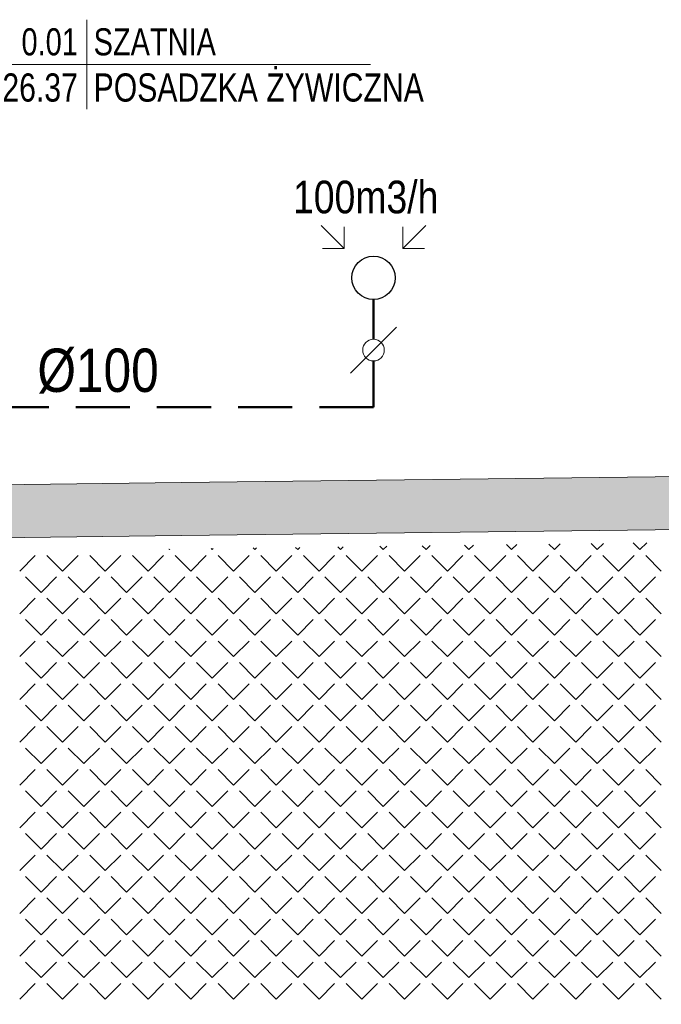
# Model space of a CAD drawing. Header units: millimetres. Extents: x -23540 to 53212, y -37964 to 41185.
# Tile 199 of 203: x 18197 to 18493, y -30390 to -29935. Entities that reach past the tile are written whole.
import ezdxf
from ezdxf.enums import TextEntityAlignment as Align

# ---------------------------------------------------------------- set-up
doc = ezdxf.new("R2010")
doc.units = ezdxf.units.MM
doc.linetypes.add('DASHED', pattern=[0.75, 0.5, -0.25])
doc.layers.get('0').update_dxf_attribs({"lineweight": 18})
for name, color, linetype, lineweight in [('BA_met', 7, 'Continuous', 18), ('mm_went_opis', 7, 'Continuous', 15), ('mm_Wentylacja', 5, 'Continuous', 50), ('PG_ŚCIANY_DZIAŁOWE', 3, 'Continuous', 18)]:
    doc.layers.add(name, color=color, linetype=linetype, lineweight=lineweight)
doc.styles.add('ROMANS', font='bikromsw.shx', dxfattribs={"width": 0.8})
doc.styles.get("Standard").update_dxf_attribs({"font": 'arial.ttf'})

# ---------------------------------------------------------------- blocks, each defined once
blk = doc.blocks.new('bikmet')
blk.add_line((0, 1.65), (0, -1.65))
at = {"style": 'ROMANS', "width": 0.8}
blk.add_attdef('NRPOM', text='', height=1, dxfattribs=at).set_placement((-0.333, 0.333), align=Align.RIGHT)
blk.add_attdef('NWAPOM', (0.25, 0.333), '', height=1, dxfattribs=at)
blk.add_attdef('RAREA', text='', height=1.042, dxfattribs=at).set_placement((-0.333, -0.333), align=Align.TOP_RIGHT)
blk.add_attdef('PODLOGA', text='', height=1.042, dxfattribs=at).set_placement((0.25, -0.333), align=Align.TOP_LEFT)

msp = doc.modelspace()

# ---------------------------------------------------------------- hatches: boundary and pattern name
at = {"layer": 'PG_ŚCIANY_DZIAŁOWE', "true_color": 0x939598, "transparency": 33554610}
h = msp.add_hatch(color=252, dxfattribs=at)
h.dxf.hatch_style = 1
h.paths.add_polyline_path([(18575.36, -30145.1), (18575.36, -30137.47), (18524.36, -30137.47), (18524.36, -30145.72), (18271.36, -30148.79), (18151.36, -30150.24), (18111.86, -30150.72), (18111.86, -30497.22), (18111.86, -30518.72), (18136.36, -30518.72), (18136.36, -30174.92), (18271.36, -30173.29), (18575.36, -30169.6)])

# ---------------------------------------------------------------- linework, layer by layer
at = {"color": 251, "lineweight": 20, "true_color": 0x636466}
for p, q in [((18524.36, -30145.72), (18271.36, -30148.79)), ((18151.36, -30150.24), (18271.36, -30148.79)), ((18575.36, -30169.6), (18271.36, -30173.29)), ((18271.36, -30173.29), (18136.36, -30174.92))]:
    msp.add_line(p, q, dxfattribs=at)
at = {"color": 251, "linetype": 'Continuous', "lineweight": 20, "true_color": 0x636466}
for p, q in [((18325, -30179.79), (18323.99, -30178.78)), ((18325, -30179.79), (18326.04, -30178.75)), ((18344.76, -30179.79), (18343.49, -30178.52)), ((18344.76, -30179.79), (18346.06, -30178.49)), ((18364.51, -30179.79), (18362.99, -30178.26)), ((18364.51, -30179.79), (18366.08, -30178.22)), ((18384.27, -30179.79), (18382.49, -30178.01)), ((18384.27, -30179.79), (18386.1, -30177.96)), ((18404.03, -30179.79), (18401.99, -30177.75)), ((18404.03, -30179.79), (18406.12, -30177.7)), ((18423.78, -30179.79), (18421.49, -30177.49)), ((18423.78, -30179.79), (18426.14, -30177.43)), ((18443.54, -30179.79), (18440.99, -30177.24)), ((18443.54, -30179.79), (18446.16, -30177.17)), ((18463.3, -30179.79), (18460.49, -30176.98)), ((18463.3, -30179.79), (18466.18, -30176.91)), ((18483.05, -30179.79), (18479.99, -30176.72)), ((18483.05, -30179.79), (18486.2, -30176.64)), ((18196.58, -30189.67), (18203.77, -30182.48)), ((18216.34, -30189.67), (18209.15, -30182.48)), ((18216.34, -30189.67), (18223.52, -30182.48)), ((18236.1, -30189.67), (18228.91, -30182.48)), ((18236.1, -30189.67), (18243.28, -30182.48)), ((18255.85, -30189.67), (18248.67, -30182.48)), ((18255.85, -30189.67), (18263.04, -30182.48)), ((18265.73, -30179.79), (18265.49, -30179.55)), ((18265.73, -30179.79), (18265.98, -30179.54)), ((18275.61, -30189.67), (18268.42, -30182.48)), ((18275.61, -30189.67), (18282.79, -30182.48)), ((18285.49, -30179.79), (18284.99, -30179.29)), ((18285.49, -30179.79), (18286, -30179.28)), ((18295.37, -30189.67), (18288.18, -30182.48)), ((18295.37, -30189.67), (18302.55, -30182.48)), ((18305.24, -30179.79), (18304.49, -30179.03)), ((18305.24, -30179.79), (18306.02, -30179.01)), ((18315.12, -30189.67), (18307.94, -30182.48)), ((18315.12, -30189.67), (18322.31, -30182.48)), ((18334.88, -30189.67), (18327.69, -30182.48)), ((18334.88, -30189.67), (18342.06, -30182.48)), ((18354.64, -30189.67), (18347.45, -30182.48)), ((18354.64, -30189.67), (18361.82, -30182.48)), ((18374.39, -30189.67), (18367.21, -30182.48)), ((18374.39, -30189.67), (18381.58, -30182.48)), ((18394.15, -30189.67), (18386.96, -30182.48)), ((18394.15, -30189.67), (18401.33, -30182.48)), ((18413.9, -30189.67), (18406.72, -30182.48)), ((18413.9, -30189.67), (18421.09, -30182.48)), ((18433.66, -30189.67), (18426.48, -30182.48)), ((18433.66, -30189.67), (18440.85, -30182.48)), ((18453.42, -30189.67), (18446.23, -30182.48)), ((18453.42, -30189.67), (18460.6, -30182.48)), ((18473.17, -30189.67), (18465.99, -30182.48)), ((18473.17, -30189.67), (18480.36, -30182.48)), ((18492.93, -30189.67), (18485.75, -30182.48)), ((18206.46, -30199.55), (18199.28, -30192.36)), ((18206.46, -30199.55), (18213.65, -30192.36)), ((18226.22, -30199.55), (18219.03, -30192.36)), ((18226.22, -30199.55), (18233.4, -30192.36)), ((18245.97, -30199.55), (18238.79, -30192.36)), ((18245.97, -30199.55), (18253.16, -30192.36)), ((18265.73, -30199.55), (18258.55, -30192.36)), ((18265.73, -30199.55), (18272.91, -30192.36)), ((18285.49, -30199.55), (18278.3, -30192.36)), ((18285.49, -30199.55), (18292.67, -30192.36)), ((18305.24, -30199.55), (18298.06, -30192.36)), ((18305.24, -30199.55), (18312.43, -30192.36)), ((18325, -30199.55), (18317.82, -30192.36)), ((18325, -30199.55), (18332.18, -30192.36)), ((18344.76, -30199.55), (18337.57, -30192.36)), ((18344.76, -30199.55), (18351.94, -30192.36)), ((18364.51, -30199.55), (18357.33, -30192.36)), ((18364.51, -30199.55), (18371.7, -30192.36)), ((18384.27, -30199.55), (18377.09, -30192.36)), ((18384.27, -30199.55), (18391.45, -30192.36)), ((18404.03, -30199.55), (18396.84, -30192.36)), ((18404.03, -30199.55), (18411.21, -30192.36)), ((18423.78, -30199.55), (18416.6, -30192.36)), ((18423.78, -30199.55), (18430.97, -30192.36)), ((18443.54, -30199.55), (18436.36, -30192.36)), ((18443.54, -30199.55), (18450.72, -30192.36)), ((18463.3, -30199.55), (18456.11, -30192.36)), ((18463.3, -30199.55), (18470.48, -30192.36)), ((18483.05, -30199.55), (18475.87, -30192.36)), ((18483.05, -30199.55), (18490.24, -30192.36)), ((18196.58, -30209.42), (18203.77, -30202.24)), ((18216.34, -30209.42), (18209.15, -30202.24)), ((18216.34, -30209.42), (18223.52, -30202.24)), ((18236.1, -30209.42), (18228.91, -30202.24)), ((18236.1, -30209.42), (18243.28, -30202.24)), ((18255.85, -30209.42), (18248.67, -30202.24)), ((18255.85, -30209.42), (18263.04, -30202.24)), ((18275.61, -30209.42), (18268.42, -30202.24)), ((18275.61, -30209.42), (18282.79, -30202.24)), ((18295.37, -30209.42), (18288.18, -30202.24)), ((18295.37, -30209.42), (18302.55, -30202.24)), ((18315.12, -30209.42), (18307.94, -30202.24)), ((18315.12, -30209.42), (18322.31, -30202.24)), ((18334.88, -30209.42), (18327.69, -30202.24)), ((18334.88, -30209.42), (18342.06, -30202.24)), ((18354.64, -30209.42), (18347.45, -30202.24)), ((18354.64, -30209.42), (18361.82, -30202.24)), ((18374.39, -30209.42), (18367.21, -30202.24)), ((18374.39, -30209.42), (18381.58, -30202.24)), ((18394.15, -30209.42), (18386.96, -30202.24)), ((18394.15, -30209.42), (18401.33, -30202.24)), ((18413.9, -30209.42), (18406.72, -30202.24)), ((18413.9, -30209.42), (18421.09, -30202.24)), ((18433.66, -30209.42), (18426.48, -30202.24)), ((18433.66, -30209.42), (18440.85, -30202.24)), ((18453.42, -30209.42), (18446.23, -30202.24)), ((18453.42, -30209.42), (18460.6, -30202.24)), ((18473.17, -30209.42), (18465.99, -30202.24)), ((18473.17, -30209.42), (18480.36, -30202.24)), ((18492.93, -30209.42), (18485.75, -30202.24)), ((18206.46, -30219.3), (18199.28, -30212.12)), ((18206.46, -30219.3), (18213.65, -30212.12)), ((18226.22, -30219.3), (18219.03, -30212.12)), ((18226.22, -30219.3), (18233.4, -30212.12)), ((18245.97, -30219.3), (18238.79, -30212.12)), ((18245.97, -30219.3), (18253.16, -30212.12)), ((18265.73, -30219.3), (18258.55, -30212.12)), ((18265.73, -30219.3), (18272.91, -30212.12)), ((18285.49, -30219.3), (18278.3, -30212.12)), ((18285.49, -30219.3), (18292.67, -30212.12)), ((18305.24, -30219.3), (18298.06, -30212.12)), ((18305.24, -30219.3), (18312.43, -30212.12)), ((18325, -30219.3), (18317.82, -30212.12)), ((18325, -30219.3), (18332.18, -30212.12)), ((18344.76, -30219.3), (18337.57, -30212.12)), ((18344.76, -30219.3), (18351.94, -30212.12)), ((18364.51, -30219.3), (18357.33, -30212.12)), ((18364.51, -30219.3), (18371.7, -30212.12)), ((18384.27, -30219.3), (18377.09, -30212.12)), ((18384.27, -30219.3), (18391.45, -30212.12)), ((18404.03, -30219.3), (18396.84, -30212.12)), ((18404.03, -30219.3), (18411.21, -30212.12)), ((18423.78, -30219.3), (18416.6, -30212.12)), ((18423.78, -30219.3), (18430.97, -30212.12)), ((18443.54, -30219.3), (18436.36, -30212.12)), ((18443.54, -30219.3), (18450.72, -30212.12)), ((18463.3, -30219.3), (18456.11, -30212.12)), ((18463.3, -30219.3), (18470.48, -30212.12)), ((18483.05, -30219.3), (18475.87, -30212.12)), ((18483.05, -30219.3), (18490.24, -30212.12)), ((18196.58, -30229.18), (18203.77, -30222)), ((18216.34, -30229.18), (18209.15, -30222)), ((18216.34, -30229.18), (18223.52, -30222)), ((18236.1, -30229.18), (18228.91, -30222)), ((18236.1, -30229.18), (18243.28, -30222)), ((18255.85, -30229.18), (18248.67, -30222)), ((18255.85, -30229.18), (18263.04, -30222)), ((18275.61, -30229.18), (18268.42, -30222)), ((18275.61, -30229.18), (18282.79, -30222)), ((18295.37, -30229.18), (18288.18, -30222)), ((18295.37, -30229.18), (18302.55, -30222)), ((18315.12, -30229.18), (18307.94, -30222)), ((18315.12, -30229.18), (18322.31, -30222)), ((18334.88, -30229.18), (18327.69, -30222)), ((18334.88, -30229.18), (18342.06, -30222)), ((18354.64, -30229.18), (18347.45, -30222)), ((18354.64, -30229.18), (18361.82, -30222)), ((18374.39, -30229.18), (18367.21, -30222)), ((18374.39, -30229.18), (18381.58, -30222)), ((18394.15, -30229.18), (18386.96, -30222)), ((18394.15, -30229.18), (18401.33, -30222)), ((18413.9, -30229.18), (18406.72, -30222)), ((18413.9, -30229.18), (18421.09, -30222)), ((18433.66, -30229.18), (18426.48, -30222)), ((18433.66, -30229.18), (18440.85, -30222)), ((18453.42, -30229.18), (18446.23, -30222)), ((18453.42, -30229.18), (18460.6, -30222)), ((18473.17, -30229.18), (18465.99, -30222)), ((18473.17, -30229.18), (18480.36, -30222)), ((18492.93, -30229.18), (18485.75, -30222)), ((18206.46, -30239.06), (18199.28, -30231.88)), ((18206.46, -30239.06), (18213.65, -30231.88)), ((18226.22, -30239.06), (18219.03, -30231.88)), ((18226.22, -30239.06), (18233.4, -30231.88)), ((18245.97, -30239.06), (18238.79, -30231.88)), ((18245.97, -30239.06), (18253.16, -30231.88)), ((18265.73, -30239.06), (18258.55, -30231.88)), ((18265.73, -30239.06), (18272.91, -30231.88)), ((18285.49, -30239.06), (18278.3, -30231.88)), ((18285.49, -30239.06), (18292.67, -30231.88)), ((18305.24, -30239.06), (18298.06, -30231.88)), ((18305.24, -30239.06), (18312.43, -30231.88)), ((18325, -30239.06), (18317.82, -30231.88)), ((18325, -30239.06), (18332.18, -30231.88)), ((18344.76, -30239.06), (18337.57, -30231.88)), ((18344.76, -30239.06), (18351.94, -30231.88)), ((18364.51, -30239.06), (18357.33, -30231.88)), ((18364.51, -30239.06), (18371.7, -30231.88)), ((18384.27, -30239.06), (18377.09, -30231.88)), ((18384.27, -30239.06), (18391.45, -30231.88)), ((18404.03, -30239.06), (18396.84, -30231.88)), ((18404.03, -30239.06), (18411.21, -30231.88)), ((18423.78, -30239.06), (18416.6, -30231.88)), ((18423.78, -30239.06), (18430.97, -30231.88)), ((18443.54, -30239.06), (18436.36, -30231.88)), ((18443.54, -30239.06), (18450.72, -30231.88)), ((18463.3, -30239.06), (18456.11, -30231.88)), ((18463.3, -30239.06), (18470.48, -30231.88)), ((18483.05, -30239.06), (18475.87, -30231.88)), ((18483.05, -30239.06), (18490.24, -30231.88)), ((18196.58, -30248.94), (18203.77, -30241.75)), ((18216.34, -30248.94), (18209.15, -30241.75)), ((18216.34, -30248.94), (18223.52, -30241.75)), ((18236.1, -30248.94), (18228.91, -30241.75)), ((18236.1, -30248.94), (18243.28, -30241.75)), ((18255.85, -30248.94), (18248.67, -30241.75)), ((18255.85, -30248.94), (18263.04, -30241.75)), ((18275.61, -30248.94), (18268.42, -30241.75)), ((18275.61, -30248.94), (18282.79, -30241.75)), ((18295.37, -30248.94), (18288.18, -30241.75)), ((18295.37, -30248.94), (18302.55, -30241.75)), ((18315.12, -30248.94), (18307.94, -30241.75)), ((18315.12, -30248.94), (18322.31, -30241.75)), ((18334.88, -30248.94), (18327.69, -30241.75)), ((18334.88, -30248.94), (18342.06, -30241.75)), ((18354.64, -30248.94), (18347.45, -30241.75)), ((18354.64, -30248.94), (18361.82, -30241.75)), ((18374.39, -30248.94), (18367.21, -30241.75)), ((18374.39, -30248.94), (18381.58, -30241.75)), ((18394.15, -30248.94), (18386.96, -30241.75)), ((18394.15, -30248.94), (18401.33, -30241.75)), ((18413.9, -30248.94), (18406.72, -30241.75)), ((18413.9, -30248.94), (18421.09, -30241.75)), ((18433.66, -30248.94), (18426.48, -30241.75)), ((18433.66, -30248.94), (18440.85, -30241.75)), ((18453.42, -30248.94), (18446.23, -30241.75)), ((18453.42, -30248.94), (18460.6, -30241.75)), ((18473.17, -30248.94), (18465.99, -30241.75)), ((18473.17, -30248.94), (18480.36, -30241.75)), ((18492.93, -30248.94), (18485.75, -30241.75)), ((18206.46, -30258.82), (18199.28, -30251.63)), ((18206.46, -30258.82), (18213.65, -30251.63)), ((18226.22, -30258.82), (18219.03, -30251.63)), ((18226.22, -30258.82), (18233.4, -30251.63)), ((18245.97, -30258.82), (18238.79, -30251.63)), ((18245.97, -30258.82), (18253.16, -30251.63)), ((18265.73, -30258.82), (18258.55, -30251.63)), ((18265.73, -30258.82), (18272.91, -30251.63)), ((18285.49, -30258.82), (18278.3, -30251.63)), ((18285.49, -30258.82), (18292.67, -30251.63)), ((18305.24, -30258.82), (18298.06, -30251.63)), ((18305.24, -30258.82), (18312.43, -30251.63)), ((18325, -30258.82), (18317.82, -30251.63)), ((18325, -30258.82), (18332.18, -30251.63)), ((18344.76, -30258.82), (18337.57, -30251.63)), ((18344.76, -30258.82), (18351.94, -30251.63)), ((18364.51, -30258.82), (18357.33, -30251.63)), ((18364.51, -30258.82), (18371.7, -30251.63)), ((18384.27, -30258.82), (18377.09, -30251.63)), ((18384.27, -30258.82), (18391.45, -30251.63)), ((18404.03, -30258.82), (18396.84, -30251.63)), ((18404.03, -30258.82), (18411.21, -30251.63)), ((18423.78, -30258.82), (18416.6, -30251.63)), ((18423.78, -30258.82), (18430.97, -30251.63)), ((18443.54, -30258.82), (18436.36, -30251.63)), ((18443.54, -30258.82), (18450.72, -30251.63)), ((18463.3, -30258.82), (18456.11, -30251.63)), ((18463.3, -30258.82), (18470.48, -30251.63)), ((18483.05, -30258.82), (18475.87, -30251.63)), ((18483.05, -30258.82), (18490.24, -30251.63)), ((18196.58, -30268.69), (18203.77, -30261.51)), ((18216.34, -30268.69), (18209.15, -30261.51)), ((18216.34, -30268.69), (18223.52, -30261.51)), ((18236.1, -30268.69), (18228.91, -30261.51)), ((18236.1, -30268.69), (18243.28, -30261.51)), ((18255.85, -30268.69), (18248.67, -30261.51)), ((18255.85, -30268.69), (18263.04, -30261.51)), ((18275.61, -30268.69), (18268.42, -30261.51)), ((18275.61, -30268.69), (18282.79, -30261.51)), ((18295.37, -30268.69), (18288.18, -30261.51)), ((18295.37, -30268.69), (18302.55, -30261.51)), ((18315.12, -30268.69), (18307.94, -30261.51)), ((18315.12, -30268.69), (18322.31, -30261.51)), ((18334.88, -30268.69), (18327.69, -30261.51)), ((18334.88, -30268.69), (18342.06, -30261.51)), ((18354.64, -30268.69), (18347.45, -30261.51)), ((18354.64, -30268.69), (18361.82, -30261.51)), ((18374.39, -30268.69), (18367.21, -30261.51)), ((18374.39, -30268.69), (18381.58, -30261.51)), ((18394.15, -30268.69), (18386.96, -30261.51)), ((18394.15, -30268.69), (18401.33, -30261.51)), ((18413.9, -30268.69), (18406.72, -30261.51)), ((18413.9, -30268.69), (18421.09, -30261.51)), ((18433.66, -30268.69), (18426.48, -30261.51)), ((18433.66, -30268.69), (18440.85, -30261.51)), ((18453.42, -30268.69), (18446.23, -30261.51)), ((18453.42, -30268.69), (18460.6, -30261.51)), ((18473.17, -30268.69), (18465.99, -30261.51)), ((18473.17, -30268.69), (18480.36, -30261.51)), ((18492.93, -30268.69), (18485.75, -30261.51)), ((18206.46, -30278.57), (18199.28, -30271.39)), ((18206.46, -30278.57), (18213.65, -30271.39)), ((18226.22, -30278.57), (18219.03, -30271.39)), ((18226.22, -30278.57), (18233.4, -30271.39)), ((18245.97, -30278.57), (18238.79, -30271.39)), ((18245.97, -30278.57), (18253.16, -30271.39)), ((18265.73, -30278.57), (18258.55, -30271.39)), ((18265.73, -30278.57), (18272.91, -30271.39)), ((18285.49, -30278.57), (18278.3, -30271.39)), ((18285.49, -30278.57), (18292.67, -30271.39)), ((18305.24, -30278.57), (18298.06, -30271.39)), ((18305.24, -30278.57), (18312.43, -30271.39)), ((18325, -30278.57), (18317.82, -30271.39)), ((18325, -30278.57), (18332.18, -30271.39)), ((18344.76, -30278.57), (18337.57, -30271.39)), ((18344.76, -30278.57), (18351.94, -30271.39)), ((18364.51, -30278.57), (18357.33, -30271.39)), ((18364.51, -30278.57), (18371.7, -30271.39)), ((18384.27, -30278.57), (18377.09, -30271.39)), ((18384.27, -30278.57), (18391.45, -30271.39)), ((18404.03, -30278.57), (18396.84, -30271.39)), ((18404.03, -30278.57), (18411.21, -30271.39)), ((18423.78, -30278.57), (18416.6, -30271.39)), ((18423.78, -30278.57), (18430.97, -30271.39)), ((18443.54, -30278.57), (18436.36, -30271.39)), ((18443.54, -30278.57), (18450.72, -30271.39)), ((18463.3, -30278.57), (18456.11, -30271.39)), ((18463.3, -30278.57), (18470.48, -30271.39)), ((18483.05, -30278.57), (18475.87, -30271.39)), ((18483.05, -30278.57), (18490.24, -30271.39)), ((18196.58, -30288.45), (18203.77, -30281.27)), ((18216.34, -30288.45), (18209.15, -30281.27)), ((18216.34, -30288.45), (18223.52, -30281.27)), ((18236.1, -30288.45), (18228.91, -30281.27)), ((18236.1, -30288.45), (18243.28, -30281.27)), ((18255.85, -30288.45), (18248.67, -30281.27)), ((18255.85, -30288.45), (18263.04, -30281.27)), ((18275.61, -30288.45), (18268.42, -30281.27)), ((18275.61, -30288.45), (18282.79, -30281.27)), ((18295.37, -30288.45), (18288.18, -30281.27)), ((18295.37, -30288.45), (18302.55, -30281.27)), ((18315.12, -30288.45), (18307.94, -30281.27)), ((18315.12, -30288.45), (18322.31, -30281.27)), ((18334.88, -30288.45), (18327.69, -30281.27)), ((18334.88, -30288.45), (18342.06, -30281.27)), ((18354.64, -30288.45), (18347.45, -30281.27)), ((18354.64, -30288.45), (18361.82, -30281.27)), ((18374.39, -30288.45), (18367.21, -30281.27)), ((18374.39, -30288.45), (18381.58, -30281.27)), ((18394.15, -30288.45), (18386.96, -30281.27)), ((18394.15, -30288.45), (18401.33, -30281.27)), ((18413.9, -30288.45), (18406.72, -30281.27)), ((18413.9, -30288.45), (18421.09, -30281.27)), ((18433.66, -30288.45), (18426.48, -30281.27)), ((18433.66, -30288.45), (18440.85, -30281.27)), ((18453.42, -30288.45), (18446.23, -30281.27)), ((18453.42, -30288.45), (18460.6, -30281.27)), ((18473.17, -30288.45), (18465.99, -30281.27)), ((18473.17, -30288.45), (18480.36, -30281.27)), ((18492.93, -30288.45), (18485.75, -30281.27)), ((18206.46, -30298.33), (18199.28, -30291.15)), ((18206.46, -30298.33), (18213.65, -30291.15)), ((18226.22, -30298.33), (18219.03, -30291.15)), ((18226.22, -30298.33), (18233.4, -30291.15)), ((18245.97, -30298.33), (18238.79, -30291.15)), ((18245.97, -30298.33), (18253.16, -30291.15)), ((18265.73, -30298.33), (18258.55, -30291.15)), ((18265.73, -30298.33), (18272.91, -30291.15)), ((18285.49, -30298.33), (18278.3, -30291.15)), ((18285.49, -30298.33), (18292.67, -30291.15)), ((18305.24, -30298.33), (18298.06, -30291.15)), ((18305.24, -30298.33), (18312.43, -30291.15)), ((18325, -30298.33), (18317.82, -30291.15)), ((18325, -30298.33), (18332.18, -30291.15)), ((18344.76, -30298.33), (18337.57, -30291.15)), ((18344.76, -30298.33), (18351.94, -30291.15)), ((18364.51, -30298.33), (18357.33, -30291.15)), ((18364.51, -30298.33), (18371.7, -30291.15)), ((18384.27, -30298.33), (18377.09, -30291.15)), ((18384.27, -30298.33), (18391.45, -30291.15)), ((18404.03, -30298.33), (18396.84, -30291.15)), ((18404.03, -30298.33), (18411.21, -30291.15)), ((18423.78, -30298.33), (18416.6, -30291.15)), ((18423.78, -30298.33), (18430.97, -30291.15)), ((18443.54, -30298.33), (18436.36, -30291.15)), ((18443.54, -30298.33), (18450.72, -30291.15)), ((18463.3, -30298.33), (18456.11, -30291.15)), ((18463.3, -30298.33), (18470.48, -30291.15)), ((18483.05, -30298.33), (18475.87, -30291.15)), ((18483.05, -30298.33), (18490.24, -30291.15)), ((18196.58, -30308.21), (18203.77, -30301.02)), ((18216.34, -30308.21), (18209.15, -30301.02)), ((18216.34, -30308.21), (18223.52, -30301.02)), ((18236.1, -30308.21), (18228.91, -30301.02)), ((18236.1, -30308.21), (18243.28, -30301.02)), ((18255.85, -30308.21), (18248.67, -30301.02)), ((18255.85, -30308.21), (18263.04, -30301.02)), ((18275.61, -30308.21), (18268.42, -30301.02)), ((18275.61, -30308.21), (18282.79, -30301.02)), ((18295.37, -30308.21), (18288.18, -30301.02)), ((18295.37, -30308.21), (18302.55, -30301.02)), ((18315.12, -30308.21), (18307.94, -30301.02)), ((18315.12, -30308.21), (18322.31, -30301.02)), ((18334.88, -30308.21), (18327.69, -30301.02)), ((18334.88, -30308.21), (18342.06, -30301.02)), ((18354.64, -30308.21), (18347.45, -30301.02)), ((18354.64, -30308.21), (18361.82, -30301.02)), ((18374.39, -30308.21), (18367.21, -30301.02)), ((18374.39, -30308.21), (18381.58, -30301.02)), ((18394.15, -30308.21), (18386.96, -30301.02)), ((18394.15, -30308.21), (18401.33, -30301.02)), ((18413.9, -30308.21), (18406.72, -30301.02)), ((18413.9, -30308.21), (18421.09, -30301.02)), ((18433.66, -30308.21), (18426.48, -30301.02)), ((18433.66, -30308.21), (18440.85, -30301.02)), ((18453.42, -30308.21), (18446.23, -30301.02)), ((18453.42, -30308.21), (18460.6, -30301.02)), ((18473.17, -30308.21), (18465.99, -30301.02)), ((18473.17, -30308.21), (18480.36, -30301.02)), ((18492.93, -30308.21), (18485.75, -30301.02)), ((18206.46, -30318.09), (18199.28, -30310.9)), ((18206.46, -30318.09), (18213.65, -30310.9)), ((18226.22, -30318.09), (18219.03, -30310.9)), ((18226.22, -30318.09), (18233.4, -30310.9)), ((18245.97, -30318.09), (18238.79, -30310.9)), ((18245.97, -30318.09), (18253.16, -30310.9)), ((18265.73, -30318.09), (18258.55, -30310.9)), ((18265.73, -30318.09), (18272.91, -30310.9)), ((18285.49, -30318.09), (18278.3, -30310.9)), ((18285.49, -30318.09), (18292.67, -30310.9)), ((18305.24, -30318.09), (18298.06, -30310.9)), ((18305.24, -30318.09), (18312.43, -30310.9)), ((18325, -30318.09), (18317.82, -30310.9)), ((18325, -30318.09), (18332.18, -30310.9)), ((18344.76, -30318.09), (18337.57, -30310.9)), ((18344.76, -30318.09), (18351.94, -30310.9)), ((18364.51, -30318.09), (18357.33, -30310.9)), ((18364.51, -30318.09), (18371.7, -30310.9)), ((18384.27, -30318.09), (18377.09, -30310.9)), ((18384.27, -30318.09), (18391.45, -30310.9)), ((18404.03, -30318.09), (18396.84, -30310.9)), ((18404.03, -30318.09), (18411.21, -30310.9)), ((18423.78, -30318.09), (18416.6, -30310.9)), ((18423.78, -30318.09), (18430.97, -30310.9)), ((18443.54, -30318.09), (18436.36, -30310.9)), ((18443.54, -30318.09), (18450.72, -30310.9)), ((18463.3, -30318.09), (18456.11, -30310.9)), ((18463.3, -30318.09), (18470.48, -30310.9)), ((18483.05, -30318.09), (18475.87, -30310.9)), ((18483.05, -30318.09), (18490.24, -30310.9)), ((18196.58, -30327.96), (18203.77, -30320.78)), ((18216.34, -30327.96), (18209.15, -30320.78)), ((18216.34, -30327.96), (18223.52, -30320.78)), ((18236.1, -30327.96), (18228.91, -30320.78)), ((18236.1, -30327.96), (18243.28, -30320.78)), ((18255.85, -30327.96), (18248.67, -30320.78)), ((18255.85, -30327.96), (18263.04, -30320.78)), ((18275.61, -30327.96), (18268.42, -30320.78)), ((18275.61, -30327.96), (18282.79, -30320.78)), ((18295.37, -30327.96), (18288.18, -30320.78)), ((18295.37, -30327.96), (18302.55, -30320.78)), ((18315.12, -30327.96), (18307.94, -30320.78)), ((18315.12, -30327.96), (18322.31, -30320.78)), ((18334.88, -30327.96), (18327.69, -30320.78)), ((18334.88, -30327.96), (18342.06, -30320.78)), ((18354.64, -30327.96), (18347.45, -30320.78)), ((18354.64, -30327.96), (18361.82, -30320.78)), ((18374.39, -30327.96), (18367.21, -30320.78)), ((18374.39, -30327.96), (18381.58, -30320.78)), ((18394.15, -30327.96), (18386.96, -30320.78)), ((18394.15, -30327.96), (18401.33, -30320.78)), ((18413.9, -30327.96), (18406.72, -30320.78)), ((18413.9, -30327.96), (18421.09, -30320.78)), ((18433.66, -30327.96), (18426.48, -30320.78)), ((18433.66, -30327.96), (18440.85, -30320.78)), ((18453.42, -30327.96), (18446.23, -30320.78)), ((18453.42, -30327.96), (18460.6, -30320.78)), ((18473.17, -30327.96), (18465.99, -30320.78)), ((18473.17, -30327.96), (18480.36, -30320.78)), ((18492.93, -30327.96), (18485.75, -30320.78)), ((18206.46, -30337.84), (18199.28, -30330.66)), ((18206.46, -30337.84), (18213.65, -30330.66)), ((18226.22, -30337.84), (18219.03, -30330.66)), ((18226.22, -30337.84), (18233.4, -30330.66)), ((18245.97, -30337.84), (18238.79, -30330.66)), ((18245.97, -30337.84), (18253.16, -30330.66)), ((18265.73, -30337.84), (18258.55, -30330.66)), ((18265.73, -30337.84), (18272.91, -30330.66)), ((18285.49, -30337.84), (18278.3, -30330.66)), ((18285.49, -30337.84), (18292.67, -30330.66)), ((18305.24, -30337.84), (18298.06, -30330.66)), ((18305.24, -30337.84), (18312.43, -30330.66)), ((18325, -30337.84), (18317.82, -30330.66)), ((18325, -30337.84), (18332.18, -30330.66)), ((18344.76, -30337.84), (18337.57, -30330.66)), ((18344.76, -30337.84), (18351.94, -30330.66)), ((18364.51, -30337.84), (18357.33, -30330.66)), ((18364.51, -30337.84), (18371.7, -30330.66)), ((18384.27, -30337.84), (18377.09, -30330.66)), ((18384.27, -30337.84), (18391.45, -30330.66)), ((18404.03, -30337.84), (18396.84, -30330.66)), ((18404.03, -30337.84), (18411.21, -30330.66)), ((18423.78, -30337.84), (18416.6, -30330.66)), ((18423.78, -30337.84), (18430.97, -30330.66)), ((18443.54, -30337.84), (18436.36, -30330.66)), ((18443.54, -30337.84), (18450.72, -30330.66)), ((18463.3, -30337.84), (18456.11, -30330.66)), ((18463.3, -30337.84), (18470.48, -30330.66)), ((18483.05, -30337.84), (18475.87, -30330.66)), ((18483.05, -30337.84), (18490.24, -30330.66)), ((18196.58, -30347.72), (18203.77, -30340.54)), ((18216.34, -30347.72), (18209.15, -30340.54)), ((18216.34, -30347.72), (18223.52, -30340.54)), ((18236.1, -30347.72), (18228.91, -30340.54)), ((18236.1, -30347.72), (18243.28, -30340.54)), ((18255.85, -30347.72), (18248.67, -30340.54)), ((18255.85, -30347.72), (18263.04, -30340.54)), ((18275.61, -30347.72), (18268.42, -30340.54)), ((18275.61, -30347.72), (18282.79, -30340.54)), ((18295.37, -30347.72), (18288.18, -30340.54)), ((18295.37, -30347.72), (18302.55, -30340.54)), ((18315.12, -30347.72), (18307.94, -30340.54)), ((18315.12, -30347.72), (18322.31, -30340.54)), ((18334.88, -30347.72), (18327.69, -30340.54)), ((18334.88, -30347.72), (18342.06, -30340.54)), ((18354.64, -30347.72), (18347.45, -30340.54)), ((18354.64, -30347.72), (18361.82, -30340.54)), ((18374.39, -30347.72), (18367.21, -30340.54)), ((18374.39, -30347.72), (18381.58, -30340.54)), ((18394.15, -30347.72), (18386.96, -30340.54)), ((18394.15, -30347.72), (18401.33, -30340.54)), ((18413.9, -30347.72), (18406.72, -30340.54)), ((18413.9, -30347.72), (18421.09, -30340.54)), ((18433.66, -30347.72), (18426.48, -30340.54)), ((18433.66, -30347.72), (18440.85, -30340.54)), ((18453.42, -30347.72), (18446.23, -30340.54)), ((18453.42, -30347.72), (18460.6, -30340.54)), ((18473.17, -30347.72), (18465.99, -30340.54)), ((18473.17, -30347.72), (18480.36, -30340.54)), ((18492.93, -30347.72), (18485.75, -30340.54)), ((18206.46, -30357.6), (18199.28, -30350.41)), ((18206.46, -30357.6), (18213.65, -30350.41)), ((18226.22, -30357.6), (18219.03, -30350.41)), ((18226.22, -30357.6), (18233.4, -30350.41)), ((18245.97, -30357.6), (18238.79, -30350.41)), ((18245.97, -30357.6), (18253.16, -30350.41)), ((18265.73, -30357.6), (18258.55, -30350.41)), ((18265.73, -30357.6), (18272.91, -30350.41)), ((18285.49, -30357.6), (18278.3, -30350.41)), ((18285.49, -30357.6), (18292.67, -30350.41)), ((18305.24, -30357.6), (18298.06, -30350.41)), ((18305.24, -30357.6), (18312.43, -30350.41)), ((18325, -30357.6), (18317.82, -30350.41)), ((18325, -30357.6), (18332.18, -30350.41)), ((18344.76, -30357.6), (18337.57, -30350.41)), ((18344.76, -30357.6), (18351.94, -30350.41)), ((18364.51, -30357.6), (18357.33, -30350.41)), ((18364.51, -30357.6), (18371.7, -30350.41)), ((18384.27, -30357.6), (18377.09, -30350.41)), ((18384.27, -30357.6), (18391.45, -30350.41)), ((18404.03, -30357.6), (18396.84, -30350.41)), ((18404.03, -30357.6), (18411.21, -30350.41)), ((18423.78, -30357.6), (18416.6, -30350.41)), ((18423.78, -30357.6), (18430.97, -30350.41)), ((18443.54, -30357.6), (18436.36, -30350.41)), ((18443.54, -30357.6), (18450.72, -30350.41)), ((18463.3, -30357.6), (18456.11, -30350.41)), ((18463.3, -30357.6), (18470.48, -30350.41)), ((18483.05, -30357.6), (18475.87, -30350.41)), ((18483.05, -30357.6), (18490.24, -30350.41)), ((18196.58, -30367.48), (18203.77, -30360.29)), ((18216.34, -30367.48), (18209.15, -30360.29)), ((18216.34, -30367.48), (18223.52, -30360.29)), ((18236.1, -30367.48), (18228.91, -30360.29)), ((18236.1, -30367.48), (18243.28, -30360.29)), ((18255.85, -30367.48), (18248.67, -30360.29)), ((18255.85, -30367.48), (18263.04, -30360.29)), ((18275.61, -30367.48), (18268.42, -30360.29)), ((18275.61, -30367.48), (18282.79, -30360.29)), ((18295.37, -30367.48), (18288.18, -30360.29)), ((18295.37, -30367.48), (18302.55, -30360.29)), ((18315.12, -30367.48), (18307.94, -30360.29)), ((18315.12, -30367.48), (18322.31, -30360.29)), ((18334.88, -30367.48), (18327.69, -30360.29)), ((18334.88, -30367.48), (18342.06, -30360.29)), ((18354.64, -30367.48), (18347.45, -30360.29)), ((18354.64, -30367.48), (18361.82, -30360.29)), ((18374.39, -30367.48), (18367.21, -30360.29)), ((18374.39, -30367.48), (18381.58, -30360.29)), ((18394.15, -30367.48), (18386.96, -30360.29)), ((18394.15, -30367.48), (18401.33, -30360.29)), ((18413.9, -30367.48), (18406.72, -30360.29)), ((18413.9, -30367.48), (18421.09, -30360.29)), ((18433.66, -30367.48), (18426.48, -30360.29)), ((18433.66, -30367.48), (18440.85, -30360.29)), ((18453.42, -30367.48), (18446.23, -30360.29)), ((18453.42, -30367.48), (18460.6, -30360.29)), ((18473.17, -30367.48), (18465.99, -30360.29)), ((18473.17, -30367.48), (18480.36, -30360.29)), ((18492.93, -30367.48), (18485.75, -30360.29)), ((18206.46, -30377.36), (18199.28, -30370.17)), ((18206.46, -30377.36), (18213.65, -30370.17)), ((18226.22, -30377.36), (18219.03, -30370.17)), ((18226.22, -30377.36), (18233.4, -30370.17)), ((18245.97, -30377.36), (18238.79, -30370.17)), ((18245.97, -30377.36), (18253.16, -30370.17)), ((18265.73, -30377.36), (18258.55, -30370.17)), ((18265.73, -30377.36), (18272.91, -30370.17)), ((18285.49, -30377.36), (18278.3, -30370.17)), ((18285.49, -30377.36), (18292.67, -30370.17)), ((18305.24, -30377.36), (18298.06, -30370.17)), ((18305.24, -30377.36), (18312.43, -30370.17)), ((18325, -30377.36), (18317.82, -30370.17)), ((18325, -30377.36), (18332.18, -30370.17)), ((18344.76, -30377.36), (18337.57, -30370.17)), ((18344.76, -30377.36), (18351.94, -30370.17)), ((18364.51, -30377.36), (18357.33, -30370.17)), ((18364.51, -30377.36), (18371.7, -30370.17)), ((18384.27, -30377.36), (18377.09, -30370.17)), ((18384.27, -30377.36), (18391.45, -30370.17)), ((18404.03, -30377.36), (18396.84, -30370.17)), ((18404.03, -30377.36), (18411.21, -30370.17)), ((18423.78, -30377.36), (18416.6, -30370.17)), ((18423.78, -30377.36), (18430.97, -30370.17)), ((18443.54, -30377.36), (18436.36, -30370.17)), ((18443.54, -30377.36), (18450.72, -30370.17)), ((18463.3, -30377.36), (18456.11, -30370.17)), ((18463.3, -30377.36), (18470.48, -30370.17)), ((18483.05, -30377.36), (18475.87, -30370.17)), ((18483.05, -30377.36), (18490.24, -30370.17)), ((18196.58, -30387.23), (18203.77, -30380.05)), ((18216.34, -30387.23), (18209.15, -30380.05)), ((18216.34, -30387.23), (18223.52, -30380.05)), ((18236.1, -30387.23), (18228.91, -30380.05)), ((18236.1, -30387.23), (18243.28, -30380.05)), ((18255.85, -30387.23), (18248.67, -30380.05)), ((18255.85, -30387.23), (18263.04, -30380.05)), ((18275.61, -30387.23), (18268.42, -30380.05)), ((18275.61, -30387.23), (18282.79, -30380.05)), ((18295.37, -30387.23), (18288.18, -30380.05)), ((18295.37, -30387.23), (18302.55, -30380.05)), ((18315.12, -30387.23), (18307.94, -30380.05)), ((18315.12, -30387.23), (18322.31, -30380.05)), ((18334.88, -30387.23), (18327.69, -30380.05)), ((18334.88, -30387.23), (18342.06, -30380.05)), ((18354.64, -30387.23), (18347.45, -30380.05)), ((18354.64, -30387.23), (18361.82, -30380.05)), ((18374.39, -30387.23), (18367.21, -30380.05)), ((18374.39, -30387.23), (18381.58, -30380.05)), ((18394.15, -30387.23), (18386.96, -30380.05)), ((18394.15, -30387.23), (18401.33, -30380.05)), ((18413.9, -30387.23), (18406.72, -30380.05)), ((18413.9, -30387.23), (18421.09, -30380.05)), ((18433.66, -30387.23), (18426.48, -30380.05)), ((18433.66, -30387.23), (18440.85, -30380.05)), ((18453.42, -30387.23), (18446.23, -30380.05)), ((18453.42, -30387.23), (18460.6, -30380.05)), ((18473.17, -30387.23), (18465.99, -30380.05)), ((18473.17, -30387.23), (18480.36, -30380.05)), ((18492.93, -30387.23), (18485.75, -30380.05))]:
    msp.add_line(p, q, dxfattribs=at)
at = {"layer": 'BA_met', "color": 251, "true_color": 0x636466}
msp.add_line((18186.19, -29955.8), (18358.61, -29955.8), dxfattribs=at)
at = {"layer": 'mm_Wentylacja', "color": 142, "lineweight": 20}
for p, q in [((18335.86, -30030.2), (18346.46, -30040.81)), ((18346.46, -30040.81), (18346.46, -30030.81)), ((18384.14, -30030.2), (18373.53, -30040.81)), ((18373.53, -30040.81), (18373.53, -30030.81)), ((18346.46, -30040.81), (18336.46, -30040.81)), ((18373.53, -30040.81), (18383.53, -30040.81)), ((18349.39, -30098.29), (18370.6, -30077.08))]:
    msp.add_line(p, q, dxfattribs=at)
at = {"layer": 'mm_Wentylacja', "color": 1, "linetype": 'DASHED', "lineweight": 50, "ltscale": 50}
for p, q in [((18360, -30064.35), (18360, -30082.69)), ((18360, -30092.69), (18360, -30114.1)), ((18360, -30114.1), (17962.36, -30114.1))]:
    msp.add_line(p, q, dxfattribs=at)
at = {"layer": 'mm_Wentylacja', "color": 1, "lineweight": 30}
msp.add_circle((18360, -30054.35), 10, dxfattribs=at)
at = {"layer": 'mm_Wentylacja', "color": 142, "lineweight": 20}
msp.add_circle((18360, -30087.69), 5, dxfattribs=at)

# ---------------------------------------------------------------- block references
at = {"layer": 'BA_met', "color": 251, "true_color": 0x636466, "xscale": 12.5, "yscale": 12.5, "zscale": 12.5}
msp.add_blockref('bikmet', (18227.61, -29955.8), dxfattribs=at).add_auto_attribs({'NRPOM': '0.01', 'NWAPOM': 'SZATNIA', 'RAREA': '26.37', 'PODLOGA': 'POSADZKA ŻYWICZNA'})

# ---------------------------------------------------------------- texts
at = {"layer": 'mm_went_opis', "attachment_point": 2}
for s, insert, char_height, width in [('{\\fArial Narrow|b0|i0|c238|p34;100m3/h}', (18356.39, -30009.49), 15.06, 104.667), ('{\\fArial Narrow|b0|i0|c238|p34;Ø100}', (18232.78, -30086.99), 20, 139)]:
    msp.add_mtext(s, dxfattribs=dict(at, insert=insert, char_height=char_height, width=width))

doc.saveas('drawing.dxf')
